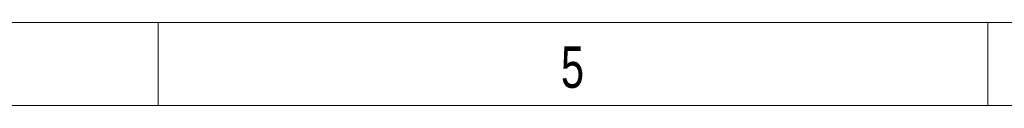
# Model space of a CAD drawing. Header units: millimetres. Extents: x 15 to 592, y 5 to 415.
# Tile 2 of 13: x 344 to 403, y 5 to 10. Entities that reach past the tile are written whole.
import ezdxf

# ---------------------------------------------------------------- set-up
doc = ezdxf.new("R2010")
doc.units = ezdxf.units.MM
doc.styles.add('SLDTEXTSTYLE0', font='TXT', dxfattribs={"width": 0.75})

msp = doc.modelspace()

# ---------------------------------------------------------------- linework, layer by layer
at = {"color": 7, "linetype": 'Continuous', "lineweight": 18}
for p, q in [((584, 10), (20, 10)), ((352, 10), (352, 5)), ((402, 10), (402, 5)), ((589, 5), (15, 5))]:
    msp.add_line(p, q, dxfattribs=at)

# ---------------------------------------------------------------- texts
at = {"color": 7, "linetype": 'Continuous', "lineweight": 0, "insert": (376.97483, 8.56267), "char_height": 2.5, "attachment_point": 2, "style": 'SLDTEXTSTYLE0'}
msp.add_mtext('5', dxfattribs=at)

doc.saveas('drawing.dxf')
